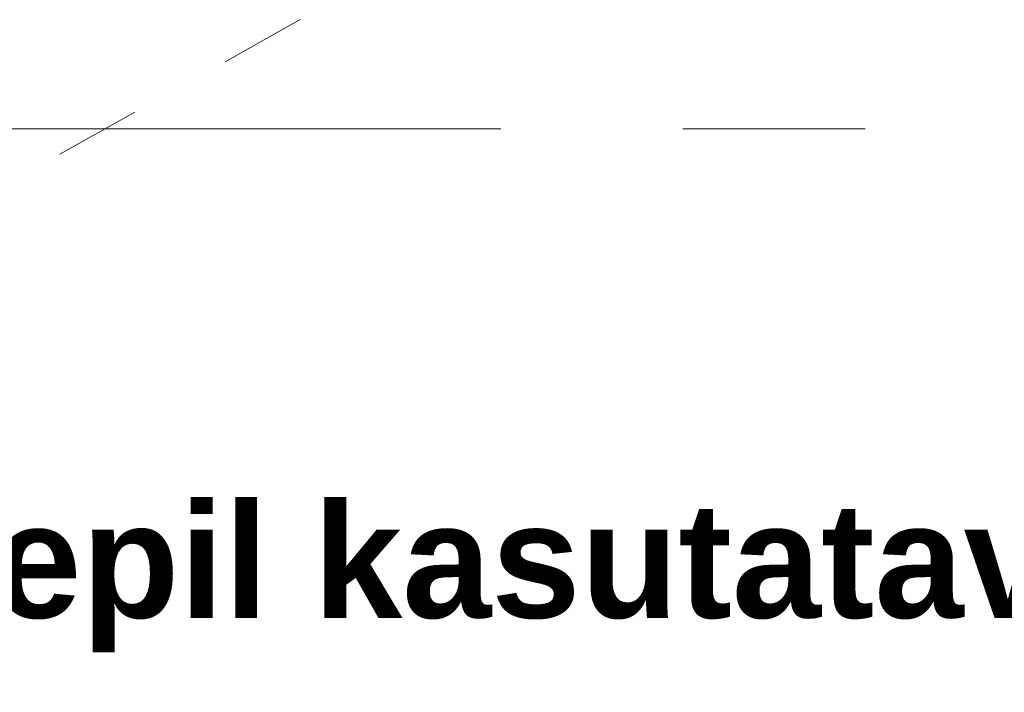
# Model space of a CAD drawing. Header units: millimetres. Extents: x -469965 to -394737, y -22321 to 14469.
# Tile 15 of 256: x -468280 to -466565, y 3469 to 4642. Entities that reach past the tile are written whole.
import ezdxf

# ---------------------------------------------------------------- set-up
doc = ezdxf.new("R2010")
doc.units = ezdxf.units.MM
doc.header["$MEASUREMENT"] = 0
doc.layers.add('Drawing & Figure_Pen_No__100', color=7, linetype='Continuous', lineweight=20)
doc.layers.add('Drawing & Figure_Pen_No__65', color=7, linetype='Continuous', lineweight=20, true_color=0x80c2ff)
doc.styles.add('GENERATED_STYLE_4', font='arial.ttf')

msp = doc.modelspace()

# ---------------------------------------------------------------- linework, layer by layer
at = {"layer": 'Drawing & Figure_Pen_No__100', "color": 7, "linetype": 'Continuous', "lineweight": 20}
for points in [[(-467922.5, 4568.9), (-467791.6, 4642.2)], [(-468210.5, 4407.7), (-468079.6, 4481)], [(-468712.3, 4451.8), (-467442.3, 4451.8)], [(-467124.8, 4451.8), (-466807.3, 4451.8)]]:
    msp.add_lwpolyline(points, dxfattribs=at)

# ---------------------------------------------------------------- texts
at = {"layer": 'Drawing & Figure_Pen_No__65', "color": 151, "linetype": 'Continuous', "lineweight": 20, "true_color": 0x80c2ff, "insert": (-469104.6, 3537.4), "char_height": 200, "attachment_point": 7, "style": 'GENERATED_STYLE_4'}
msp.add_mtext('\\A1;{\\pql;\\fArial Baltic|b1|i0|c186|p34;Sisetrepil kasutatav täppide kogus}', dxfattribs=at)

doc.saveas('drawing.dxf')
